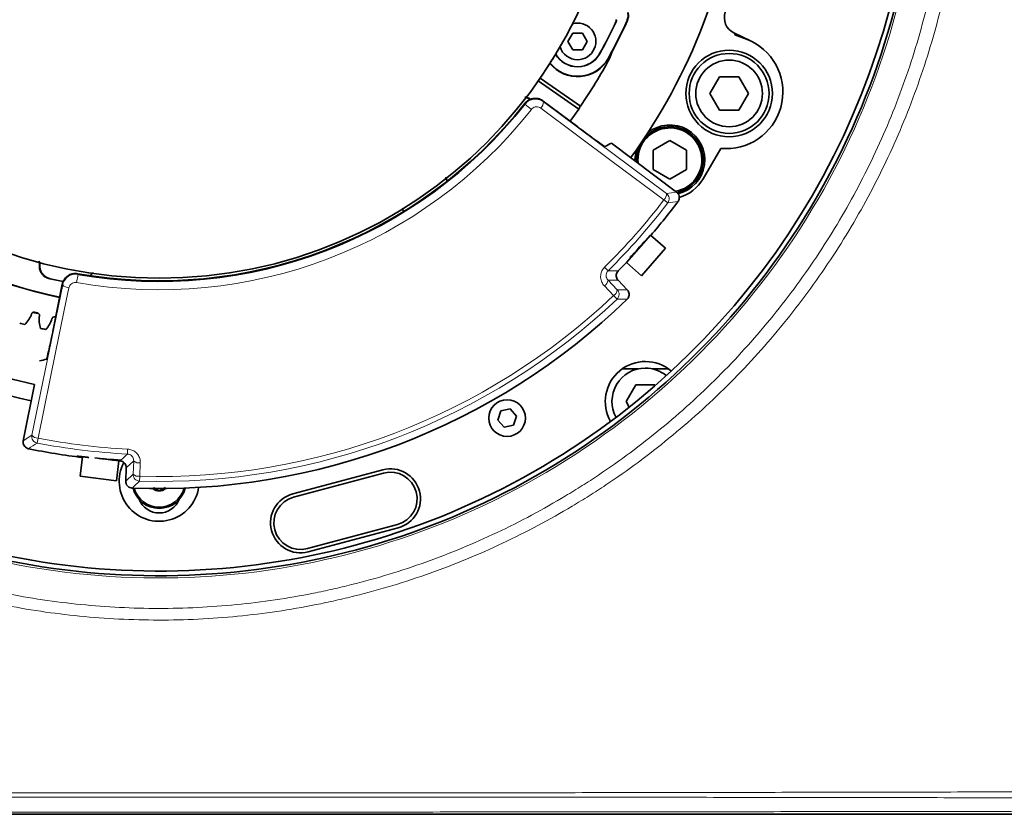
# Model space of a CAD drawing. Header units: millimetres. Extents: x 0 to 1118, y 0 to 864.
# Tile 62 of 85: x 843 to 892, y 130 to 170. Entities that reach past the tile are written whole.
import ezdxf

# ---------------------------------------------------------------- set-up
doc = ezdxf.new("R2010")
doc.units = ezdxf.units.MM

msp = doc.modelspace()

# ---------------------------------------------------------------- linework, layer by layer
at = {"color": 7, "linetype": 'Continuous', "lineweight": 35}
for p, q in [((870.786, 169.402), (870.546, 168.985)), ((871.267, 169.402), (870.786, 169.402)), ((871.508, 168.985), (871.267, 169.402)), ((878.842, 169.419), (879.713, 168.994)), ((878.897, 169.317), (878.921, 169.38)), ((879.479, 169.095), (878.897, 169.317)), ((879.713, 168.994), (879.479, 169.095)), ((870.546, 168.985), (870.786, 168.569)), ((870.786, 168.569), (871.267, 168.569)), ((871.267, 168.569), (871.508, 168.985)), ((872.626, 168.122), (872.783, 168.515)), ((869.161, 167.149), (871.169, 165.742)), ((878.133, 167.211), (877.652, 166.377)), ((879.096, 167.211), (878.133, 167.211)), ((879.577, 166.377), (879.096, 167.211)), ((869.061, 167.005), (871.083, 165.589)), ((868.664, 166.083), (868.589, 166.136)), ((868.592, 166.118), (868.651, 166.076)), ((877.652, 166.377), (878.133, 165.544)), ((879.096, 165.544), (879.577, 166.377)), ((871.04, 164.699), (869.313, 165.999)), ((870.652, 164.991), (871.083, 165.589)), ((878.133, 165.544), (879.096, 165.544)), ((875.988, 161.442), (872.73, 163.894)), ((874.16, 163.83), (874.172, 163.83)), ((875.646, 164.017), (874.809, 163.534)), ((876.482, 163.534), (875.646, 164.017)), ((874.809, 163.534), (874.809, 162.568)), ((876.482, 162.568), (876.482, 163.534)), ((878.192, 163.628), (877.309, 162.098)), ((873.979, 163.051), (873.982, 162.951)), ((874.046, 163.051), (874.053, 162.898)), ((874.809, 162.568), (875.646, 162.085)), ((875.646, 162.085), (876.482, 162.568)), ((876.564, 161.66), (876.564, 161.561)), ((873.472, 157.908), (874.681, 159.286)), ((875.433, 158.627), (874.681, 159.286)), ((874.224, 157.248), (875.433, 158.627)), ((873.472, 157.908), (874.224, 157.248)), ((844.619, 157.092), (845.274, 156.957)), ((844.635, 157.102), (845.282, 156.968)), ((845.235, 156.829), (844.81, 154.709)), ((873.518, 156.544), (873.054, 157.029)), ((844.008, 155.355), (843.767, 155.415)), ((874.067, 152.589), (873.258, 152.589)), ((875.577, 152.589), (874.767, 152.589)), ((843.847, 151.801), (843.283, 148.986)), ((873.936, 151.793), (873.455, 150.959)), ((874.898, 151.793), (873.936, 151.793)), ((874.916, 151.761), (874.898, 151.793)), ((873.455, 150.959), (873.616, 150.68)), ((867.179, 150.484), (867.03, 150.027)), ((867.65, 150.583), (867.179, 150.484)), ((867.971, 150.225), (867.65, 150.583)), ((867.03, 150.027), (867.351, 149.669)), ((867.822, 149.768), (867.971, 150.225)), ((867.351, 149.669), (867.822, 149.768)), ((846.242, 148.206), (846.122, 147.213)), ((846.864, 148.131), (848.062, 147.987)), ((847.565, 148.047), (847.567, 148.063)), ((847.943, 146.994), (848.062, 147.987)), ((848.029, 147.991), (848.124, 147.985)), ((848.15, 148.009), (848.188, 148.008)), ((848.437, 147.641), (848.414, 146.97)), ((856.769, 146.329), (861.276, 147.536)), ((856.812, 146.168), (861.32, 147.376)), ((846.122, 147.213), (847.943, 146.994)), ((862.01, 144.8), (857.502, 143.592)), ((862.053, 144.639), (857.545, 143.431))]:
    msp.add_line(p, q, dxfattribs=at)
at = {"color": 7, "linetype": 'Continuous', "lineweight": 18}
for p, q in [((872.133, 168.369), (872.141, 168.365)), ((872.57, 168.126), (872.555, 168.134)), ((868.394, 165.842), (868.723, 165.582)), ((869.313, 165.999), (869.318, 165.963)), ((869.318, 165.963), (875.48, 161.37)), ((875.48, 161.37), (875.988, 161.442)), ((875.349, 161.052), (875.545, 160.902)), ((846.026, 157.322), (845.953, 156.909)), ((846.005, 157.354), (846.026, 157.322)), ((872.381, 157.679), (872.554, 157.503)), ((843.71, 149.27), (845.255, 156.799)), ((844.635, 157.102), (844.619, 157.092)), ((845.255, 156.799), (845.235, 156.829)), ((872.833, 156.262), (872.37, 156.742)), ((872.552, 157.035), (873.015, 156.555)), ((873.054, 157.029), (872.552, 157.035)), ((872.833, 156.262), (873.003, 156.083)), ((873.015, 156.555), (873.518, 156.544)), ((843.283, 148.986), (843.71, 149.27)), ((843.973, 148.877), (844.02, 149.12)), ((848.495, 148.328), (848.507, 148.574)), ((847.598, 148.061), (847.595, 148.043)), ((848.808, 147.98), (848.437, 147.641)), ((848.782, 147.314), (848.808, 147.98)), ((849.139, 147.883), (849.113, 147.216)), ((848.414, 146.97), (848.782, 147.314)), ((849.113, 147.216), (849.105, 146.969))]:
    msp.add_line(p, q, dxfattribs=at)
at = {"color": 7, "linetype": 'Continuous', "lineweight": 18, "flags": 128}
for points in [[(872.956, 169.96), (872.953, 169.96), (872.947, 169.961)], [(873.515, 170), (873.503, 170.001), (873.497, 170.002)], [(868.589, 166.136), (868.59, 166.127), (868.592, 166.118)], [(868.394, 165.842), (868.391, 165.863), (868.389, 165.879)], [(875.349, 161.052), (874.832, 161.436), (872.767, 162.976), (869.186, 165.645)], [(844.09, 157.807), (844.097, 157.811), (844.106, 157.816)], [(845.566, 156.649), (845.436, 156.018), (844.918, 153.495), (844.02, 149.12)], [(848.124, 147.985), (848.136, 147.996), (848.15, 148.009)]]:
    msp.add_lwpolyline(points, dxfattribs=at)
at = {"color": 7, "linetype": 'Continuous', "lineweight": 35, "flags": 128}
for points in [[(873.97, 163.555), (873.955, 163.504), (873.896, 163.051)], [(874.461, 159.045), (874.462, 159.047), (874.434, 159.019), (874.364, 158.945), (874.261, 158.831), (874.136, 158.693), (874.003, 158.546), (873.876, 158.406), (873.771, 158.289), (873.699, 158.208), (873.669, 158.171), (873.685, 158.183), (873.745, 158.242), (873.801, 158.3), (873.801, 158.3)], [(873.059, 157.494), (873.46, 157.906), (873.6, 158.053)]]:
    msp.add_lwpolyline(points, dxfattribs=at)
at = {"color": 7, "linetype": 'Continuous', "lineweight": 35}
for centre, radius in [((850.084, 180.293), 23.167), ((878.614, 166.377), 2.167), ((878.614, 166.377), 2), ((878.614, 166.377), 1.667), ((867.5, 150.126), 0.917)]:
    msp.add_circle(centre, radius, dxfattribs=at)
for centre, radius, start, end in [((850.084, 180.293), 24.632, 168.3274, 258.3329), ((850.084, 180.293), 24.619, 168.3281, 258.3328), ((850.084, 180.293), 38.06, 249.0278, 358.9722), ((850.084, 180.293), 37.825, 249.0278, 358.9722), ((850.084, 180.293), 29.167, 324.0465, 354), ((850.084, 180.293), 29.167, 187.7165, 257.6535), ((879.207, 170.168), 0.833, 160.8297, 244), ((871.027, 168.985), 0.917, 270, 106.1758), ((850.265, 180.553), 25.033, 330.8765, 334.9695), ((850.265, 180.553), 25.042, 330.8765, 334.9765), ((850.265, 180.553), 25.516, 330.8765, 335.5748), ((850.265, 180.553), 25.533, 330.8765, 335.5887), ((871.027, 168.985), 0.917, 197.0943, 270), ((878.471, 166.447), 2.833, 264.3608, 64), ((871.027, 168.985), 1.767, 218.6143, 330.8765), ((871.027, 168.985), 1.749, 218.4171, 330.8765), ((871.027, 168.985), 1.275, 210.4982, 330.8765), ((871.027, 168.985), 1.267, 210.2841, 330.8765), ((850.084, 180.293), 25.618, 325.3913, 331.635), ((850.084, 180.293), 23.298, 259.9173, 321.7827), ((850.084, 180.293), 23.326, 259.9815, 321.7185), ((875.646, 163.051), 1.667, 283.0477, 180), ((875.646, 163.051), 1.6, 280.5747, 180), ((875.646, 163.051), 1.75, 283.4084, 128.7499), ((875.577, 163.098), 2, 285.7783, 330), ((850.084, 180.293), 30, 220.8297, 257.6816), ((850.084, 180.293), 32.367, 319.5015, 323.3596), ((850.084, 180.293), 33.694, 267.7034, 314.0466), ((842.49, 155.741), 1.271, 313.0123, 341.6599), ((850.084, 180.293), 25.636, 255.9294, 256.26), ((850.084, 180.293), 26.354, 254.6394, 255.2117), ((845.346, 155.034), 1.271, 170.5295, 199.1771), ((843.498, 155.451), 1.271, 315.3506, 343.9982), ((850.084, 180.293), 26.354, 256.9777, 257.55), ((874.417, 150.959), 2, 49.4415, 209.913), ((874.417, 150.959), 1.667, 90, 208.4971), ((874.417, 150.959), 1.667, 50.8574, 90), ((850.084, 180.293), 32.367, 258.3404, 263.1717), ((850.087, 180.302), 32.337, 264.6613, 265.5923), ((850.084, 146.959), 2, 151.9938, 351.3017), ((861.665, 146.088), 1.5, 285, 105), ((861.665, 146.088), 1.333, 285, 105), ((850.084, 146.959), 1.35, 194.3735, 270), ((850.084, 146.959), 1.295, 195.0987, 270), ((850.084, 146.959), 0.481, 228.258, 270), ((850.084, 146.959), 1.35, 270, 345.6265), ((850.084, 146.959), 1.295, 270, 344.9013), ((850.084, 146.959), 0.481, 270, 311.742), ((850.084, 146.459), 1.083, 201.605, 338.395), ((857.157, 144.88), 1.5, 105, 285), ((857.157, 144.88), 1.333, 105, 285)]:
    msp.add_arc(centre, radius, start, end, dxfattribs=at)
at = {"color": 7, "linetype": 'Continuous', "lineweight": 18}
for centre, radius, start, end in [((850.084, 180.293), 38.17, 249.0278, 358.9722), ((868.91, 165.946), 0.408, 312.5102, 2.5142), ((850.084, 180.293), 23.745, 259.9815, 321.7185), ((875.073, 161.352), 0.408, 312.5189, 2.5299), ((875.28, 161.104), 0.333, 322.7284, 53.0114), ((850.084, 180.293), 31.757, 314.5955, 322.7078), ((850.084, 180.293), 32.004, 314.5955, 322.7078), ((862.524, 251.59), 91.618, 278.17043, 278.49258), ((874.36, 248.857), 91.372, 268.8673, 269.1838), ((845.571, 157.057), 0.408, 219.1858, 269.1898), ((872.147, 157.083), 0.408, 303.2194, 353.2309), ((850.084, 180.293), 33.091, 268.3183, 313.4317), ((872.61, 156.603), 0.408, 303.22, 353.2319), ((872.774, 156.325), 0.333, 313.4523, 43.7115), ((850.084, 180.293), 33.338, 268.3183, 313.4317), ((874.884, 251.445), 95.381, 268.87026, 269.17431), ((793.487, 225.066), 91.398, 303.20703, 303.52996), ((844.037, 149.204), 0.333, 168.6886, 258.9716), ((844.026, 149.527), 0.408, 219.1701, 269.1811), ((850.084, 180.293), 32.004, 258.9922, 267.1545), ((850.084, 180.293), 31.757, 258.9922, 267.1545), ((786.245, 215.357), 91.477, 312.5945, 312.88249), ((849.078, 148.286), 0.408, 228.5191, 278.5306), ((784.346, 216.708), 95.17, 312.57536, 312.88008), ((849.052, 147.619), 0.408, 228.5181, 278.53), ((849.115, 147.303), 0.333, 178.0385, 268.2977)]:
    msp.add_arc(centre, radius, start, end, dxfattribs=at)
at = {"color": 7, "linetype": 'Continuous', "lineweight": 35}
for centre, major_axis, ratio, start_param, end_param in [((848.602, 178.177), (14.852, 21.211), 0.995013, 4.812304, 4.819098), ((861.188, 195.046), (22.211, 29.509), 0.866047, 4.194231, 4.204905), ((831.978, 183.921), (36.214, -7.257), 0.866047, 5.219973, 5.230547)]:
    msp.add_ellipse(centre, major_axis=major_axis, ratio=ratio, start_param=start_param, end_param=end_param, dxfattribs=at)
at = {"color": 7, "linetype": 'Continuous', "lineweight": 18}
for points, knots in [([(850.355, 220.541), (851.682, 220.532), (853.002, 220.457), (855.626, 220.181), (856.931, 219.978), (858.876, 219.577), (859.523, 219.427), (860.804, 219.097), (861.438, 218.916), (863.321, 218.331), (864.552, 217.881), (866.963, 216.864), (868.145, 216.297), (869.879, 215.357), (870.451, 215.029), (871.582, 214.342), (872.142, 213.983), (873.783, 212.872), (874.834, 212.083), (876.849, 210.411), (877.815, 209.527), (879.659, 207.664), (880.539, 206.686), (881.583, 205.401), (881.79, 205.141), (882.195, 204.617), (882.393, 204.352), (882.979, 203.554), (883.356, 203.014), (884.442, 201.371), (885.109, 200.245), (886.333, 197.931), (886.889, 196.744), (887.637, 194.916), (887.872, 194.299), (888.203, 193.361), (888.309, 193.046), (888.514, 192.417), (888.612, 192.102), (889.083, 190.522), (889.396, 189.247), (889.895, 186.677), (890.081, 185.382), (890.328, 182.77), (890.388, 181.454), (890.38, 179.464), (890.361, 178.802), (890.29, 177.486), (890.239, 176.831), (890.038, 174.873), (889.842, 173.58), (889.322, 171.015), (889, 169.743), (888.42, 167.853), (888.211, 167.226), (887.76, 165.978), (887.52, 165.362), (886.758, 163.538), (886.193, 162.355), (884.952, 160.051), (884.277, 158.93), (883.179, 157.296), (882.8, 156.76), (882.012, 155.703), (881.603, 155.182), (880.337, 153.647), (879.449, 152.673), (877.59, 150.824), (876.618, 149.947), (874.591, 148.29), (873.536, 147.509), (872.164, 146.595), (871.887, 146.416), (871.327, 146.063), (871.044, 145.889), (870.191, 145.379), (869.615, 145.055), (867.872, 144.127), (866.686, 143.568), (864.266, 142.569), (863.033, 142.129), (861.148, 141.558), (860.513, 141.382), (859.553, 141.142), (859.231, 141.066), (858.585, 140.921), (858.26, 140.852), (856.634, 140.53), (855.327, 140.337), (852.7, 140.08), (851.379, 140.015), (848.725, 140.017), (847.409, 140.084), (844.798, 140.343), (843.503, 140.535), (840.935, 141.046), (839.662, 141.364), (838.083, 141.841), (837.768, 141.941), (837.14, 142.148), (836.826, 142.256), (835.89, 142.59), (835.273, 142.828), (833.448, 143.583), (832.263, 144.143), (829.953, 145.375), (828.829, 146.046), (827.189, 147.138), (826.651, 147.516), (825.854, 148.104), (825.591, 148.304), (825.068, 148.711), (824.808, 148.918), (823.527, 149.966), (822.551, 150.848), (820.694, 152.699), (819.814, 153.667), (818.147, 155.688), (817.362, 156.741), (816.256, 158.386), (815.899, 158.947), (815.217, 160.08), (814.89, 160.653), (813.957, 162.391), (813.394, 163.574), (812.386, 165.989), (811.941, 167.221), (811.363, 169.106), (811.185, 169.741), (810.86, 171.022), (810.712, 171.671), (810.32, 173.615), (810.124, 174.914), (809.859, 177.52), (809.79, 178.827), (809.78, 181.447), (809.839, 182.76), (810.025, 184.736), (810.104, 185.396), (810.293, 186.704), (810.404, 187.353), (810.781, 189.287), (811.094, 190.558), (811.844, 193.065), (812.279, 194.3), (813.026, 196.126), (813.291, 196.73), (813.711, 197.629), (813.855, 197.928), (814.151, 198.521), (814.302, 198.816), (815.075, 200.275), (815.746, 201.404), (817.192, 203.587), (817.967, 204.641), (819.62, 206.675), (820.499, 207.655), (821.663, 208.831), (821.9, 209.064), (822.378, 209.523), (822.619, 209.749), (823.35, 210.417), (823.846, 210.849), (825.363, 212.106), (826.411, 212.891), (828.58, 214.357), (829.7, 215.038), (831.437, 215.979), (832.025, 216.28), (832.921, 216.71), (833.222, 216.85), (833.826, 217.122), (834.128, 217.254), (835.648, 217.893), (836.881, 218.342), (839.382, 219.118), (840.65, 219.445), (843.219, 219.975), (844.522, 220.178), (847.161, 220.457), (848.485, 220.532), (849.812, 220.541)], [0, 0, 0, 0, 0.015625, 0.015625, 0.03125, 0.03125, 0.039062, 0.039062, 0.046875, 0.046875, 0.0625, 0.0625, 0.078125, 0.078125, 0.085937, 0.085937, 0.09375, 0.09375, 0.109375, 0.109375, 0.125, 0.125, 0.140625, 0.140625, 0.144531, 0.144531, 0.148437, 0.148437, 0.15625, 0.15625, 0.171875, 0.171875, 0.1875, 0.1875, 0.195312, 0.195312, 0.199219, 0.199219, 0.203125, 0.203125, 0.21875, 0.21875, 0.234375, 0.234375, 0.25, 0.25, 0.257812, 0.257812, 0.265625, 0.265625, 0.28125, 0.28125, 0.296875, 0.296875, 0.304687, 0.304687, 0.3125, 0.3125, 0.328125, 0.328125, 0.34375, 0.34375, 0.351562, 0.351562, 0.359375, 0.359375, 0.375, 0.375, 0.390625, 0.390625, 0.40625, 0.40625, 0.410156, 0.410156, 0.414062, 0.414062, 0.421875, 0.421875, 0.4375, 0.4375, 0.453125, 0.453125, 0.460937, 0.460937, 0.464844, 0.464844, 0.46875, 0.46875, 0.484375, 0.484375, 0.5, 0.5, 0.515625, 0.515625, 0.53125, 0.53125, 0.546875, 0.546875, 0.550781, 0.550781, 0.554687, 0.554687, 0.5625, 0.5625, 0.578125, 0.578125, 0.59375, 0.59375, 0.601562, 0.601562, 0.605469, 0.605469, 0.609375, 0.609375, 0.625, 0.625, 0.640625, 0.640625, 0.65625, 0.65625, 0.664062, 0.664062, 0.671875, 0.671875, 0.6875, 0.6875, 0.703125, 0.703125, 0.710937, 0.710937, 0.71875, 0.71875, 0.734375, 0.734375, 0.75, 0.75, 0.765625, 0.765625, 0.773438, 0.773438, 0.78125, 0.78125, 0.796875, 0.796875, 0.8125, 0.8125, 0.820313, 0.820313, 0.824219, 0.824219, 0.828125, 0.828125, 0.84375, 0.84375, 0.859375, 0.859375, 0.875, 0.875, 0.878906, 0.878906, 0.882813, 0.882813, 0.890625, 0.890625, 0.90625, 0.90625, 0.921875, 0.921875, 0.929688, 0.929688, 0.933594, 0.933594, 0.9375, 0.9375, 0.953125, 0.953125, 0.96875, 0.96875, 0.984375, 0.984375, 1, 1, 1, 1]), ([(849.75, 220.034), (848.444, 220.023), (847.141, 219.947), (844.544, 219.668), (843.263, 219.465), (840.736, 218.938), (839.489, 218.613), (837.03, 217.844), (835.817, 217.399), (834.323, 216.765), (834.026, 216.635), (833.432, 216.366), (833.136, 216.227), (832.256, 215.801), (831.678, 215.503), (829.971, 214.572), (828.871, 213.898), (826.741, 212.449), (825.713, 211.672), (824.224, 210.43), (823.738, 210.003), (823.021, 209.343), (822.784, 209.119), (822.316, 208.666), (822.084, 208.436), (820.942, 207.273), (820.081, 206.306), (818.462, 204.297), (817.704, 203.257), (816.29, 201.102), (815.634, 199.988), (814.88, 198.549), (814.732, 198.259), (814.443, 197.674), (814.303, 197.379), (813.892, 196.492), (813.634, 195.897), (812.906, 194.097), (812.481, 192.879), (811.752, 190.409), (811.447, 189.157), (811.08, 187.253), (810.973, 186.613), (810.79, 185.326), (810.713, 184.676), (810.533, 182.731), (810.476, 181.438), (810.488, 178.859), (810.556, 177.573), (810.816, 175.008), (811.009, 173.728), (811.393, 171.815), (811.538, 171.177), (811.857, 169.915), (812.031, 169.29), (812.598, 167.434), (813.034, 166.22), (814.021, 163.841), (814.573, 162.675), (815.488, 160.963), (815.807, 160.398), (816.309, 159.56), (816.481, 159.282), (816.83, 158.731), (817.007, 158.458), (817.91, 157.106), (818.681, 156.068), (820.316, 154.075), (821.18, 153.12), (823.003, 151.294), (823.962, 150.424), (825.221, 149.389), (825.476, 149.184), (825.99, 148.783), (826.249, 148.586), (827.031, 148.005), (827.561, 147.632), (829.172, 146.554), (830.277, 145.892), (832.548, 144.676), (833.714, 144.123), (835.509, 143.377), (836.115, 143.142), (837.037, 142.812), (837.346, 142.705), (837.964, 142.501), (838.274, 142.403), (839.827, 141.931), (841.079, 141.617), (843.606, 141.112), (844.881, 140.922), (847.45, 140.666), (848.745, 140.601), (851.357, 140.599), (852.657, 140.662), (855.243, 140.916), (856.53, 141.107), (858.129, 141.425), (858.449, 141.493), (859.085, 141.636), (859.402, 141.711), (860.347, 141.949), (860.971, 142.122), (862.826, 142.686), (864.039, 143.121), (866.419, 144.107), (867.585, 144.659), (869.3, 145.575), (869.865, 145.895), (870.704, 146.398), (870.983, 146.57), (871.533, 146.918), (871.805, 147.096), (873.154, 147.998), (874.191, 148.769), (876.182, 150.404), (877.137, 151.269), (878.962, 153.094), (879.834, 154.054), (881.076, 155.568), (881.477, 156.081), (882.25, 157.124), (882.622, 157.653), (883.698, 159.263), (884.361, 160.368), (885.577, 162.639), (886.13, 163.805), (886.877, 165.601), (887.113, 166.208), (887.554, 167.437), (887.759, 168.054), (888.327, 169.915), (888.643, 171.167), (889.152, 173.693), (889.346, 174.966), (889.543, 176.893), (889.594, 177.538), (889.663, 178.834), (889.682, 179.485), (889.691, 181.443), (889.634, 182.739), (889.395, 185.31), (889.215, 186.585), (888.73, 189.117), (888.426, 190.372), (887.967, 191.929), (887.872, 192.24), (887.672, 192.86), (887.568, 193.17), (887.246, 194.094), (887.017, 194.702), (886.288, 196.504), (885.745, 197.675), (884.55, 199.957), (883.898, 201.069), (882.836, 202.691), (882.468, 203.224), (881.894, 204.012), (881.7, 204.272), (881.303, 204.79), (881.101, 205.047), (880.078, 206.316), (879.217, 207.282), (877.409, 209.122), (876.462, 209.996), (874.484, 211.649), (873.453, 212.43), (871.841, 213.528), (871.291, 213.883), (870.18, 214.563), (869.618, 214.887), (867.914, 215.817), (866.753, 216.379), (864.383, 217.386), (863.173, 217.832), (861.321, 218.413), (860.698, 218.592), (859.438, 218.92), (858.801, 219.069), (856.888, 219.468), (855.604, 219.67), (853.022, 219.947), (851.724, 220.023), (850.417, 220.034)], [0, 0, 0, 0, 0.015625, 0.015625, 0.03125, 0.03125, 0.046875, 0.046875, 0.0625, 0.0625, 0.066406, 0.066406, 0.070312, 0.070312, 0.078125, 0.078125, 0.09375, 0.09375, 0.109375, 0.109375, 0.117187, 0.117187, 0.121094, 0.121094, 0.125, 0.125, 0.140625, 0.140625, 0.15625, 0.15625, 0.171875, 0.171875, 0.175781, 0.175781, 0.179687, 0.179687, 0.1875, 0.1875, 0.203125, 0.203125, 0.21875, 0.21875, 0.226562, 0.226562, 0.234375, 0.234375, 0.25, 0.25, 0.265625, 0.265625, 0.28125, 0.28125, 0.289062, 0.289062, 0.296875, 0.296875, 0.3125, 0.3125, 0.328125, 0.328125, 0.335937, 0.335937, 0.339844, 0.339844, 0.34375, 0.34375, 0.359375, 0.359375, 0.375, 0.375, 0.390625, 0.390625, 0.394531, 0.394531, 0.398438, 0.398438, 0.40625, 0.40625, 0.421875, 0.421875, 0.4375, 0.4375, 0.445313, 0.445313, 0.449219, 0.449219, 0.453125, 0.453125, 0.46875, 0.46875, 0.484375, 0.484375, 0.5, 0.5, 0.515625, 0.515625, 0.53125, 0.53125, 0.535156, 0.535156, 0.539063, 0.539063, 0.546875, 0.546875, 0.5625, 0.5625, 0.578125, 0.578125, 0.585938, 0.585938, 0.589844, 0.589844, 0.59375, 0.59375, 0.609375, 0.609375, 0.625, 0.625, 0.640625, 0.640625, 0.648438, 0.648438, 0.65625, 0.65625, 0.671875, 0.671875, 0.6875, 0.6875, 0.695313, 0.695313, 0.703125, 0.703125, 0.71875, 0.71875, 0.734375, 0.734375, 0.742188, 0.742188, 0.75, 0.75, 0.765625, 0.765625, 0.78125, 0.78125, 0.796875, 0.796875, 0.800781, 0.800781, 0.804688, 0.804688, 0.8125, 0.8125, 0.828125, 0.828125, 0.84375, 0.84375, 0.851563, 0.851563, 0.855469, 0.855469, 0.859375, 0.859375, 0.875, 0.875, 0.890625, 0.890625, 0.90625, 0.90625, 0.914063, 0.914063, 0.921875, 0.921875, 0.9375, 0.9375, 0.953125, 0.953125, 0.960938, 0.960938, 0.96875, 0.96875, 0.984375, 0.984375, 1, 1, 1, 1]), ([(868.394, 165.842), (868.418, 165.869), (868.492, 165.954), (868.657, 166.057), (868.883, 166.108), (869.119, 166.083), (869.252, 166.003), (869.318, 165.963)], [0, 0, 0, 0, 0.106736, 0.325989, 0.550159, 0.775585, 1, 1, 1, 1]), ([(869.186, 165.645), (869.153, 165.664), (869.087, 165.704), (868.969, 165.716), (868.855, 165.69), (868.773, 165.638), (868.736, 165.596), (868.723, 165.582)], [0, 0, 0, 0, 0.2262631, 0.4527946, 0.6766855, 0.8943346, 1, 1, 1, 1]), ([(845.255, 156.799), (845.268, 156.847), (845.301, 156.966), (845.416, 157.133), (845.593, 157.266), (845.806, 157.34), (845.952, 157.328), (846.026, 157.322)], [0, 0, 0, 0, 0.145303, 0.363315, 0.576299, 0.78751, 1, 1, 1, 1]), ([(872.381, 157.679), (872.355, 157.651), (872.278, 157.567), (872.195, 157.39), (872.171, 157.158), (872.225, 156.925), (872.322, 156.803), (872.37, 156.742)], [0, 0, 0, 0, 0.108653, 0.322585, 0.545231, 0.772765, 1, 1, 1, 1]), ([(872.552, 157.035), (872.527, 157.066), (872.479, 157.126), (872.45, 157.241), (872.461, 157.357), (872.503, 157.447), (872.541, 157.489), (872.554, 157.503)], [0, 0, 0, 0, 0.238447, 0.471713, 0.691928, 0.89692, 1, 1, 1, 1]), ([(845.953, 156.909), (845.916, 156.912), (845.842, 156.918), (845.735, 156.881), (845.646, 156.815), (845.589, 156.732), (845.572, 156.672), (845.566, 156.649)], [0, 0, 0, 0, 0.2105023, 0.420721, 0.634022, 0.8534741, 1, 1, 1, 1]), ([(849.139, 147.883), (849.137, 147.938), (849.133, 148.067), (849.055, 148.258), (848.913, 148.425), (848.724, 148.543), (848.58, 148.564), (848.507, 148.574)], [0, 0, 0, 0, 0.16312, 0.379351, 0.588083, 0.793929, 1, 1, 1, 1]), ([(848.495, 148.328), (848.531, 148.322), (848.604, 148.312), (848.698, 148.252), (848.768, 148.167), (848.806, 148.072), (848.808, 148.008), (848.808, 147.98)], [0, 0, 0, 0, 0.19579, 0.395431, 0.604789, 0.828511, 1, 1, 1, 1]), ([(760.616, 131.476), (764.47, 131.473), (768.296, 131.468), (773.993, 131.462), (775.885, 131.46), (779.654, 131.457), (781.533, 131.456), (785.271, 131.452), (787.131, 131.449), (790.831, 131.444), (792.671, 131.441), (796.332, 131.435), (798.153, 131.431), (801.783, 131.425), (803.59, 131.423), (807.198, 131.416), (808.997, 131.412), (812.599, 131.404), (814.4, 131.401), (818.017, 131.395), (819.832, 131.392), (823.487, 131.385), (825.326, 131.381), (828.108, 131.378), (829.04, 131.377), (830.912, 131.374), (831.854, 131.373), (834.685, 131.37), (836.586, 131.368), (839.457, 131.365), (840.418, 131.365), (842.346, 131.364), (843.314, 131.363), (845.252, 131.363), (846.224, 131.362), (848.164, 131.362), (849.134, 131.362), (852.039, 131.362), (853.973, 131.362), (856.869, 131.364), (857.833, 131.364), (859.761, 131.365), (860.724, 131.365), (862.641, 131.367), (863.597, 131.367), (865.5, 131.369), (866.449, 131.37), (869.283, 131.374), (871.152, 131.376), (874.858, 131.381), (876.695, 131.385), (880.348, 131.391), (882.163, 131.395), (885.778, 131.401), (887.579, 131.404), (891.178, 131.412), (892.977, 131.416), (896.583, 131.423), (898.389, 131.425), (902.017, 131.431), (903.838, 131.435), (907.497, 131.441), (909.335, 131.444), (913.033, 131.449), (914.892, 131.452), (918.626, 131.456), (920.502, 131.457), (924.272, 131.46), (926.168, 131.462), (931.872, 131.468), (935.7, 131.473), (939.552, 131.476)], [0, 0, 0, 0, 0.0625, 0.0625, 0.09375, 0.09375, 0.125, 0.125, 0.15625, 0.15625, 0.1875, 0.1875, 0.21875, 0.21875, 0.25, 0.25, 0.28125, 0.28125, 0.3125, 0.3125, 0.34375, 0.34375, 0.375, 0.375, 0.390625, 0.390625, 0.40625, 0.40625, 0.4375, 0.4375, 0.453125, 0.453125, 0.46875, 0.46875, 0.484375, 0.484375, 0.5, 0.5, 0.53125, 0.53125, 0.546875, 0.546875, 0.5625, 0.5625, 0.578125, 0.578125, 0.59375, 0.59375, 0.625, 0.625, 0.65625, 0.65625, 0.6875, 0.6875, 0.71875, 0.71875, 0.75, 0.75, 0.78125, 0.78125, 0.8125, 0.8125, 0.84375, 0.84375, 0.875, 0.875, 0.90625, 0.90625, 0.9375, 0.9375, 1, 1, 1, 1]), ([(939.538, 131.068), (935.686, 131.071), (931.858, 131.072), (926.154, 131.078), (924.258, 131.08), (920.488, 131.085), (918.612, 131.088), (914.878, 131.092), (913.019, 131.094), (909.32, 131.099), (907.482, 131.101), (903.823, 131.106), (902.002, 131.107), (898.374, 131.112), (896.568, 131.116), (892.963, 131.121), (891.164, 131.123), (887.565, 131.128), (885.765, 131.131), (882.152, 131.137), (880.337, 131.139), (876.686, 131.144), (874.85, 131.146), (871.145, 131.15), (869.277, 131.152), (866.445, 131.154), (865.496, 131.154), (863.593, 131.156), (862.638, 131.156), (860.722, 131.157), (859.759, 131.158), (857.832, 131.158), (856.867, 131.159), (853.972, 131.159), (852.039, 131.159), (849.134, 131.159), (848.164, 131.159), (846.224, 131.159), (845.253, 131.159), (843.315, 131.158), (842.348, 131.158), (840.42, 131.158), (839.459, 131.157), (836.589, 131.156), (834.689, 131.155), (831.858, 131.153), (830.918, 131.153), (829.046, 131.15), (828.115, 131.149), (825.334, 131.146), (823.496, 131.144), (819.843, 131.14), (818.028, 131.137), (814.413, 131.131), (812.612, 131.128), (809.011, 131.123), (807.212, 131.121), (803.605, 131.116), (801.797, 131.113), (798.168, 131.107), (796.347, 131.106), (792.685, 131.101), (790.846, 131.099), (787.145, 131.094), (785.285, 131.092), (781.547, 131.088), (779.668, 131.085), (775.898, 131.08), (774.007, 131.077), (768.31, 131.072), (764.484, 131.071), (760.63, 131.068)], [0, 0, 0, 0, 0.0625, 0.0625, 0.09375, 0.09375, 0.125, 0.125, 0.15625, 0.15625, 0.1875, 0.1875, 0.21875, 0.21875, 0.25, 0.25, 0.28125, 0.28125, 0.3125, 0.3125, 0.34375, 0.34375, 0.375, 0.375, 0.40625, 0.40625, 0.421875, 0.421875, 0.4375, 0.4375, 0.453125, 0.453125, 0.46875, 0.46875, 0.5, 0.5, 0.515625, 0.515625, 0.53125, 0.53125, 0.546875, 0.546875, 0.5625, 0.5625, 0.59375, 0.59375, 0.609375, 0.609375, 0.625, 0.625, 0.65625, 0.65625, 0.6875, 0.6875, 0.71875, 0.71875, 0.75, 0.75, 0.78125, 0.78125, 0.8125, 0.8125, 0.84375, 0.84375, 0.875, 0.875, 0.90625, 0.90625, 0.9375, 0.9375, 1, 1, 1, 1]), ([(760.65, 130.498), (762.573, 130.495), (764.492, 130.494), (768.316, 130.489), (770.221, 130.487), (774.019, 130.483), (775.911, 130.481), (779.682, 130.477), (781.558, 130.475), (785.291, 130.471), (787.149, 130.468), (790.847, 130.463), (792.688, 130.461), (798.182, 130.454), (801.809, 130.449), (809.029, 130.439), (812.623, 130.433), (818.049, 130.426), (819.864, 130.424), (823.518, 130.419), (825.357, 130.417), (829.06, 130.414), (830.925, 130.412), (833.748, 130.41), (834.694, 130.409), (836.593, 130.408), (837.548, 130.408), (839.462, 130.407), (840.421, 130.406), (842.346, 130.406), (843.311, 130.405), (846.211, 130.405), (848.145, 130.405), (851.046, 130.405), (852.013, 130.405), (853.948, 130.405), (854.916, 130.405), (857.817, 130.406), (859.738, 130.406), (862.602, 130.408), (863.554, 130.408), (865.452, 130.409), (866.398, 130.41), (869.228, 130.412), (871.095, 130.414), (874.801, 130.417), (876.639, 130.419), (880.295, 130.424), (882.11, 130.426), (887.538, 130.433), (891.133, 130.439), (898.355, 130.449), (901.984, 130.454), (909.311, 130.464), (913.012, 130.468), (918.615, 130.475), (920.493, 130.477), (924.263, 130.481), (926.155, 130.483), (929.951, 130.487), (931.855, 130.489), (935.677, 130.494), (937.594, 130.495), (939.518, 130.498)], [0, 0, 0, 0, 0.03125, 0.03125, 0.0625, 0.0625, 0.09375, 0.09375, 0.125, 0.125, 0.15625, 0.15625, 0.1875, 0.1875, 0.25, 0.25, 0.3125, 0.3125, 0.34375, 0.34375, 0.375, 0.375, 0.40625, 0.40625, 0.421875, 0.421875, 0.4375, 0.4375, 0.453125, 0.453125, 0.46875, 0.46875, 0.5, 0.5, 0.515625, 0.515625, 0.53125, 0.53125, 0.5625, 0.5625, 0.578125, 0.578125, 0.59375, 0.59375, 0.625, 0.625, 0.65625, 0.65625, 0.6875, 0.6875, 0.75, 0.75, 0.8125, 0.8125, 0.875, 0.875, 0.90625, 0.90625, 0.9375, 0.9375, 0.96875, 0.96875, 1, 1, 1, 1])]:
    msp.add_open_spline(points, degree=3, knots=knots, dxfattribs=at)
at = {"color": 7, "linetype": 'Continuous', "lineweight": 35}
for points, knots in [([(872.947, 169.961), (872.954, 169.979), (872.967, 170.014), (872.961, 170.052), (872.958, 170.071)], [0, 0, 0, 0, 0.5, 1, 1, 1, 1]), ([(872.967, 170.07), (872.97, 170.051), (872.976, 170.013), (872.963, 169.978), (872.956, 169.96)], [0, 0, 0, 0, 0.500372, 1, 1, 1, 1]), ([(873.497, 170.002), (873.522, 170.072), (873.572, 170.213), (873.549, 170.36), (873.538, 170.434)], [0, 0, 0, 0, 0.5, 1, 1, 1, 1]), ([(873.556, 170.432), (873.568, 170.357), (873.59, 170.21), (873.54, 170.069), (873.515, 170)], [0, 0, 0, 0, 0.508356, 1, 1, 1, 1]), ([(869.702, 167.972), (869.716, 167.994), (869.744, 168.038), (869.783, 168.101), (869.816, 168.155), (869.85, 168.21), (869.877, 168.254), (869.88, 168.259), (869.882, 168.262)], [0, 0, 0, 0, 0.125125, 0.250143, 0.375099, 0.500228, 0.749834, 1, 1, 1, 1]), ([(869.52, 167.686), (869.522, 167.689), (869.525, 167.693), (869.552, 167.735), (869.586, 167.789), (869.621, 167.842), (869.653, 167.894), (869.681, 167.938), (869.695, 167.961), (869.702, 167.972)], [0, 0, 0, 0, 0.25017, 0.499737, 0.629811, 0.749731, 0.874713, 0.937341, 1, 1, 1, 1]), ([(868.592, 166.118), (868.559, 166.137), (868.494, 166.175), (868.418, 166.176), (868.381, 166.177)], [0, 0, 0, 0, 0.5045043, 1, 1, 1, 1]), ([(869.313, 165.999), (869.249, 166.039), (869.12, 166.117), (868.892, 166.145), (868.669, 166.101), (868.497, 166.001), (868.418, 165.912), (868.389, 165.879)], [0, 0, 0, 0, 0.217727, 0.435456, 0.65315, 0.87083, 1, 1, 1, 1]), ([(868.392, 166.192), (868.406, 166.193), (868.457, 166.198), (868.526, 166.174), (868.574, 166.145), (868.589, 166.136)], [0, 0, 0, 0, 0.201626, 0.737284, 1, 1, 1, 1]), ([(872.389, 163.72), (872.371, 163.73), (872.335, 163.749), (872.097, 163.917), (871.753, 164.168), (871.378, 164.446), (871.135, 164.629), (871.04, 164.699)], [0, 0, 0, 0, 0.215915, 0.431831, 0.647724, 0.863586, 1, 1, 1, 1]), ([(864.476, 162.022), (864.464, 162.045), (864.442, 162.092), (864.44, 162.143), (864.439, 162.17)], [0, 0, 0, 0, 0.4896531, 1, 1, 1, 1]), ([(864.457, 162.183), (864.456, 162.168), (864.451, 162.116), (864.472, 162.06), (864.491, 162.023), (864.493, 162.02)], [0, 0, 0, 0, 0.263386, 0.921911, 1, 1, 1, 1]), ([(875.988, 161.442), (876.015, 161.416), (876.071, 161.365), (876.116, 161.259), (876.126, 161.146), (876.101, 161.048), (876.068, 160.997), (876.055, 160.977)], [0, 0, 0, 0, 0.215492, 0.430987, 0.646445, 0.861888, 1, 1, 1, 1]), ([(862.326, 160.502), (862.309, 160.521), (862.276, 160.555), (862.232, 160.573), (862.211, 160.582)], [0, 0, 0, 0, 0.533864, 1, 1, 1, 1]), ([(862.234, 160.594), (862.265, 160.575), (862.3, 160.553), (862.327, 160.523), (862.33, 160.52)], [0, 0, 0, 0, 0.8916122, 1, 1, 1, 1]), ([(844.09, 157.807), (844.091, 157.832), (844.093, 157.893), (844.071, 157.949), (844.058, 157.982)], [0, 0, 0, 0, 0.419797, 1, 1, 1, 1]), ([(844.076, 157.977), (844.082, 157.965), (844.106, 157.92), (844.109, 157.862), (844.106, 157.821), (844.106, 157.816)], [0, 0, 0, 0, 0.244871, 0.920626, 1, 1, 1, 1]), ([(844.619, 157.092), (844.547, 157.114), (844.403, 157.159), (844.231, 157.312), (844.117, 157.508), (844.083, 157.683), (844.089, 157.782), (844.09, 157.807)], [0, 0, 0, 0, 0.2309661, 0.4619327, 0.6928897, 0.9238428, 1, 1, 1, 1]), ([(844.106, 157.816), (844.106, 157.741), (844.107, 157.59), (844.203, 157.381), (844.357, 157.215), (844.515, 157.131), (844.611, 157.108), (844.635, 157.102)], [0, 0, 0, 0, 0.231105, 0.46221, 0.693307, 0.924404, 1, 1, 1, 1]), ([(846.005, 157.354), (845.93, 157.36), (845.78, 157.372), (845.563, 157.294), (845.385, 157.153), (845.276, 156.987), (845.246, 156.872), (845.235, 156.829)], [0, 0, 0, 0, 0.217727, 0.435456, 0.65315, 0.87083, 1, 1, 1, 1]), ([(846.671, 157.287), (846.678, 157.311), (846.687, 157.339), (846.707, 157.361), (846.709, 157.363)], [0, 0, 0, 0, 0.869926, 1, 1, 1, 1]), ([(846.772, 157.408), (846.761, 157.4), (846.727, 157.373), (846.71, 157.334), (846.698, 157.307)], [0, 0, 0, 0, 0.322568, 1, 1, 1, 1]), ([(873.059, 157.494), (873.035, 157.465), (872.987, 157.407), (872.958, 157.295), (872.965, 157.182), (873.002, 157.091), (873.04, 157.046), (873.054, 157.029)], [0, 0, 0, 0, 0.218316, 0.436634, 0.654917, 0.873186, 1, 1, 1, 1]), ([(873.518, 156.544), (873.542, 156.515), (873.588, 156.455), (873.616, 156.344), (873.607, 156.231), (873.567, 156.138), (873.525, 156.092), (873.509, 156.074)], [0, 0, 0, 0, 0.215461, 0.430924, 0.646351, 0.861763, 1, 1, 1, 1]), ([(843.696, 155.341), (843.702, 155.354), (843.714, 155.381), (843.748, 155.411), (843.788, 155.429), (843.825, 155.432), (843.845, 155.427), (843.851, 155.426)], [0, 0, 0, 0, 0.22539, 0.45078, 0.676162, 0.901541, 1, 1, 1, 1]), ([(843.995, 155.391), (844.009, 155.386), (844.036, 155.376), (844.069, 155.345), (844.09, 155.306), (844.095, 155.27), (844.093, 155.249), (844.092, 155.243)], [0, 0, 0, 0, 0.22539, 0.45078, 0.676162, 0.901541, 1, 1, 1, 1]), ([(844.72, 155.101), (844.725, 155.115), (844.736, 155.142), (844.768, 155.173), (844.808, 155.192), (844.844, 155.197), (844.865, 155.194), (844.871, 155.193)], [0, 0, 0, 0, 0.22539, 0.45078, 0.676162, 0.901541, 1, 1, 1, 1]), ([(844.81, 154.709), (844.773, 154.525), (844.699, 154.158), (844.595, 153.67), (844.514, 153.301), (844.467, 153.109), (844.458, 153.089), (844.454, 153.081)], [0, 0, 0, 0, 0.2158466, 0.4316932, 0.6475417, 0.8634122, 1, 1, 1, 1]), ([(843.543, 148.594), (843.507, 148.605), (843.435, 148.627), (843.349, 148.704), (843.292, 148.802), (843.272, 148.901), (843.28, 148.962), (843.283, 148.986)], [0, 0, 0, 0, 0.215492, 0.430987, 0.646445, 0.861888, 1, 1, 1, 1]), ([(846.238, 148.176), (846.219, 148.178), (846.142, 148.188), (846.045, 148.203), (845.967, 148.216), (845.958, 148.221), (846.014, 148.217), (846.132, 148.205), (846.297, 148.187), (846.447, 148.17), (846.534, 148.161), (846.556, 148.158)], [0, 0, 0, 0, 0.041279, 0.172187, 0.303092, 0.434003, 0.564916, 0.695828, 0.826736, 0.95764, 1, 1, 1, 1]), ([(847.602, 148.061), (847.646, 148.057), (847.757, 148.049), (847.923, 148.036), (848.075, 148.024), (848.13, 148.018), (848.157, 148.016)], [0, 0, 0, 0, 0.18405, 0.458364, 0.732742, 1, 1, 1, 1]), ([(848.15, 148.009), (848.122, 148.01), (848.065, 148.011), (847.912, 148.019), (847.767, 148.028), (847.678, 148.034), (847.656, 148.036)], [0, 0, 0, 0, 0.286216, 0.59139, 0.897285, 1, 1, 1, 1]), ([(848.437, 147.641), (848.435, 147.679), (848.43, 147.754), (848.376, 147.856), (848.294, 147.934), (848.204, 147.976), (848.146, 147.983), (848.124, 147.985)], [0, 0, 0, 0, 0.218316, 0.436634, 0.654917, 0.873186, 1, 1, 1, 1]), ([(848.184, 148.009), (848.183, 148.011), (848.183, 148.012), (848.162, 148.015), (848.157, 148.016)], [0, 0, 0, 0, 0.7563179, 1, 1, 1, 1]), ([(848.734, 146.626), (848.696, 146.631), (848.622, 146.641), (848.524, 146.703), (848.452, 146.79), (848.416, 146.885), (848.415, 146.946), (848.414, 146.97)], [0, 0, 0, 0, 0.215461, 0.430924, 0.646351, 0.861763, 1, 1, 1, 1]), ([(849.794, 146.646), (849.812, 146.635), (849.873, 146.6), (849.977, 146.54), (850.051, 146.497), (850.084, 146.478)], [0, 0, 0, 0, 0.193246, 0.642373, 1, 1, 1, 1]), ([(850.084, 146.478), (850.144, 146.513), (850.244, 146.571), (850.351, 146.632), (850.394, 146.657)], [0, 0, 0, 0, 0.597095, 1, 1, 1, 1]), ([(939.472, 130.293), (935.626, 130.293), (931.805, 130.293), (926.113, 130.293), (924.222, 130.293), (920.452, 130.293), (918.575, 130.293), (912.974, 130.293), (909.275, 130.293), (901.951, 130.293), (898.324, 130.293), (891.106, 130.293), (887.515, 130.293), (882.092, 130.293), (880.278, 130.293), (876.626, 130.293), (874.789, 130.293), (871.087, 130.293), (869.221, 130.293), (866.394, 130.293), (865.447, 130.293), (863.55, 130.293), (862.599, 130.293), (859.736, 130.293), (857.815, 130.293), (854.916, 130.293), (853.948, 130.293), (852.013, 130.293), (851.046, 130.293), (848.145, 130.293), (846.211, 130.293), (843.312, 130.293), (842.347, 130.293), (840.423, 130.293), (839.464, 130.293), (837.551, 130.293), (836.597, 130.293), (834.698, 130.293), (833.753, 130.293), (830.932, 130.293), (829.068, 130.293), (825.368, 130.293), (823.531, 130.293), (819.88, 130.293), (818.067, 130.293), (812.646, 130.293), (809.055, 130.293), (801.84, 130.293), (798.215, 130.293), (792.724, 130.293), (790.884, 130.293), (787.186, 130.293), (785.33, 130.293), (781.597, 130.293), (779.722, 130.293), (775.952, 130.293), (774.061, 130.293), (770.265, 130.293), (768.36, 130.293), (764.537, 130.293), (762.618, 130.293), (760.696, 130.293)], [0, 0, 0, 0, 0.0625, 0.0625, 0.09375, 0.09375, 0.125, 0.125, 0.1875, 0.1875, 0.25, 0.25, 0.3125, 0.3125, 0.34375, 0.34375, 0.375, 0.375, 0.40625, 0.40625, 0.421875, 0.421875, 0.4375, 0.4375, 0.46875, 0.46875, 0.484375, 0.484375, 0.5, 0.5, 0.53125, 0.53125, 0.546875, 0.546875, 0.5625, 0.5625, 0.578125, 0.578125, 0.59375, 0.59375, 0.625, 0.625, 0.65625, 0.65625, 0.6875, 0.6875, 0.75, 0.75, 0.8125, 0.8125, 0.84375, 0.84375, 0.875, 0.875, 0.90625, 0.90625, 0.9375, 0.9375, 0.96875, 0.96875, 1, 1, 1, 1])]:
    msp.add_open_spline(points, degree=3, knots=knots, dxfattribs=at)

doc.saveas('drawing.dxf')
